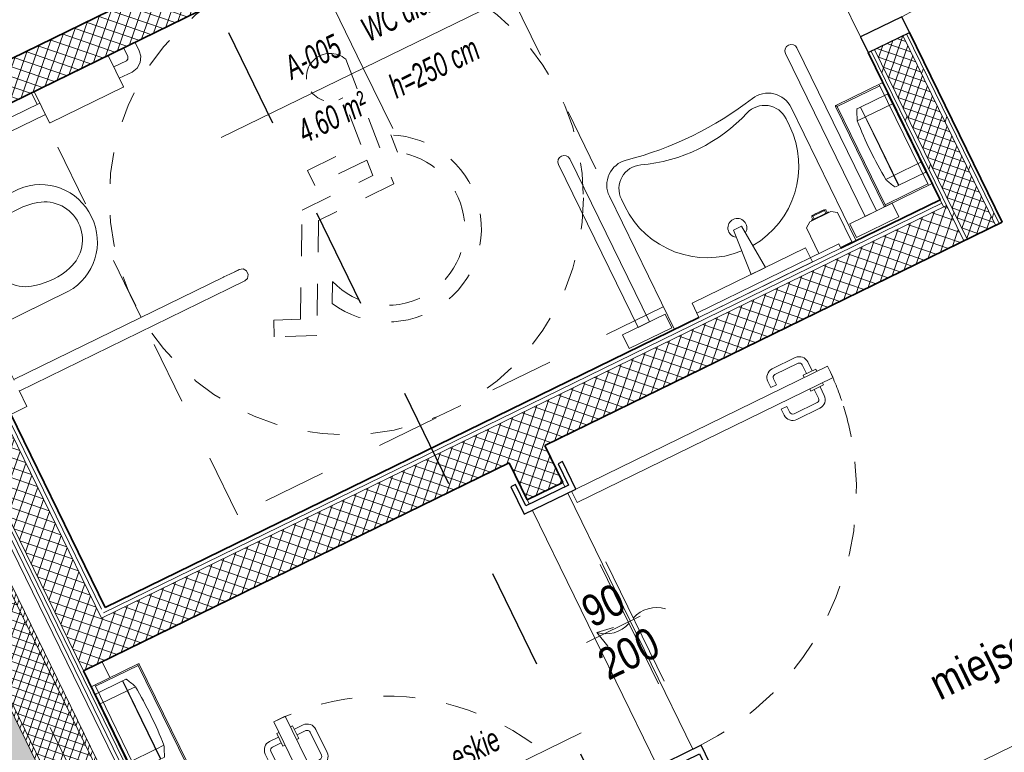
# Model space of a CAD drawing. Extents: x 6414462 to 20492237, y 5756825 to 17376351.
# Tile 31 of 127: x 6497754.65 to 6497757.77, y 5809732.75 to 5809735.06. Entities that reach past the tile are written whole.
import ezdxf

# ---------------------------------------------------------------- set-up
doc = ezdxf.new("R2010")
doc.units = 0
for name, pattern in [('__FK_przerywana', [0.32004, 0.16002, -0.16002]), ('bardzo krótka kreska', [0.4, 0.2, -0.2]), ('IMPORT-Short Dash', [0.4, 0.2, -0.2]), ('Kreska', [0.635, 0.3175, -0.3175]), ('Linia siatki', [2.2225, 1.27, -0.3175, 0.3175, -0.3175])]:
    doc.linetypes.add(name, pattern=pattern)
for name, color, linetype, lineweight in [('A-AREA-IDEN', 7, 'Continuous', 5), ('A-DETL-GENF', 7, 'Continuous', 5), ('A-DETL-MBND', 7, 'Continuous', 5), ('A-DETL-THIN', 7, 'Continuous', 5), ('A-DOOR', 7, 'Continuous', 5), ('A-DOOR-FRAM', 7, 'Continuous', 25), ('A-DOOR-HDLN', 7, 'Kreska', 5), ('A-DOOR-IDEN', 7, 'Continuous', 5), ('A-GENM', 7, 'Continuous', 5), ('A-WALL', 7, 'Continuous', 35), ('A-WALL-PATT', 7, 'Continuous', 35), ('G-ANNO-SYMB', 7, 'Continuous', 5), ('I-FURN', 7, 'Continuous', 5), ('I-FURN-IDEN', 7, 'Continuous', 5), ('P-SANR-FIXT', 7, 'Continuous', 5), ('P-SANR-FIXT-HDLN', 7, 'Kreska', 5), ('S-GRID', 7, 'Continuous', 5)]:
    doc.layers.add(name, color=color, linetype=linetype, lineweight=lineweight)
doc.layers.add('A-DETL', color=7, linetype='Continuous', lineweight=5, true_color=0x00a600)
doc.styles.add('Arial Narrow_1', font='txt', dxfattribs={"height": 1.5})
doc.styles.add('Arial_I_1', font='ariali.ttf', dxfattribs={"width": 0.65, "height": 7.5})
pattern_1 = [(71.0323616, (6497475.582077, 5808865.157373), (-0.01418553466, 0.00487551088), [])]
pattern_2 = [(71.0323616, (6497475.582077, 5808865.157373), (-0.0236425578, 0.0081258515), []), (161.0323616, (6497475.582077, 5808865.157373), (-0.0081258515, -0.0236425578), [])]
pattern_3 = [(71.032362, (6497475.58208, 5808865.15737), (-0.113484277, 0.039004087), [])]
pattern_4 = [(71.0323616, (6497475.582077, 5808865.157373), (-0.0283710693, 0.0097510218), []), (161.0323616, (6497475.582077, 5808865.157373), (-0.0097510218, -0.0283710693), [])]

# ---------------------------------------------------------------- blocks, each defined once
blk = doc.blocks.new('OHy Zestaw Umywalka przystosowana ___FK_04_0 - _64 x 55_-9280836-__-00_00 Przyziemie PB')
at = {"layer": 'P-SANR-FIXT', "color": 142, "true_color": 0x0080c0}
for p, q in [((-19.5, -54.39), (-19.5, -7.5)), ((44.5, -7.5), (44.5, -54.39)), ((10, -12.5), (15, -12.5)), ((10, -12.5), (11.05, -27.5)), ((13.95, -27.5), (15, -12.5)), ((13.95, -27.5), (11.05, -27.5)), ((-16.5, -49.41), (-16.5, -51.91)), ((41.5, -49.41), (41.5, -51.91))]:
    blk.add_line(p, q, dxfattribs=at)
for centre, radius, start, end in [((12.5, -49.41), 29, 93.8489, 180), ((12.5, -49.41), 29, 0, 86.1511), ((12.5, -27.63), 3, 124.7418, 270), ((12.5, -27.63), 3, 270, 55.2582), ((-8.96, -51.91), 7.54, 180, 291.1202), ((33.96, -51.91), 7.54, 248.8798, 0), ((-11.39, -54.39), 8.11, 180, 281.6426), ((12.5, -107.46), 52.01, 68.8798, 111.1202), ((36.39, -54.39), 8.11, 258.3574, 0), ((12.5, -170.32), 110.26, 78.3574, 101.6426)]:
    blk.add_arc(centre, radius, start, end, dxfattribs=at)
blk = doc.blocks.new('MEBLE lustro łazienka wtopione - MEBLE lustro łazienka wtopione-8946309-__-00_00 Przyziemie PB')
at = {"layer": 'I-FURN'}
for p, q in [((20, 0), (-30, 0)), ((-30, 0), (-30, -1.5)), ((-30, -1.5), (20, -1.5)), ((-20, -5), (-20, 0)), ((-20, 0), (20, 0)), ((20, 0), (20, -5)), ((20, -1.5), (20, 0)), ((20, -5), (-20, -5))]:
    blk.add_line(p, q, dxfattribs=at)
blk = doc.blocks.new('Mediclinics_Foam soap dispenser_DJF0032x - DJ0032-8255238-__-00_00 Przyziemie PB')
at = {"layer": 'A-GENM'}
for p, q in [((63687.75, 65833.68), (63687.75, 65834.64)), ((63692.86, 65834.64), (63687.75, 65834.64)), ((63688.15, 65834.91), (63692.45, 65834.91)), ((63688.23, 65833.68), (63688.23, 65834.64)), ((63688.97, 65834.99), (63690.3, 65834.99)), ((63688.97, 65834.91), (63688.97, 65834.99)), ((63691.64, 65834.99), (63690.3, 65834.99)), ((63691.64, 65834.91), (63691.64, 65834.99)), ((63692.37, 65834.64), (63692.37, 65833.68)), ((63692.86, 65833.68), (63692.86, 65834.64)), ((63684.8, 65832.26), (63686.59, 65833.51)), ((63684.8, 65832.26), (63684.8, 65823.19)), ((63686.59, 65833.51), (63694.02, 65833.51)), ((63687.29, 65833.59), (63687.54, 65833.68)), ((63688.04, 65833.58), (63687.29, 65833.59)), ((63687.29, 65833.51), (63687.29, 65833.59)), ((63687.54, 65833.68), (63690.3, 65833.68)), ((63688.04, 65833.58), (63692.56, 65833.58)), ((63693.07, 65833.68), (63690.3, 65833.68)), ((63693.32, 65833.59), (63692.56, 65833.58)), ((63693.32, 65833.59), (63693.07, 65833.68)), ((63693.32, 65833.51), (63693.32, 65833.59)), ((63694.02, 65833.51), (63695.8, 65832.26)), ((63695.8, 65832.26), (63695.8, 65821.94)), ((63695.8, 65821.94), (63691.8, 65821.94)), ((63691.8, 65821.69), (63695.8, 65821.69))]:
    blk.add_line(p, q, dxfattribs=at)
for centre, start, end in [((63688.15, 65834.47), 90.2541, 157.1598), ((63692.45, 65834.47), 22.8402, 89.7459)]:
    blk.add_arc(centre, 0.443, start, end, dxfattribs=at)
for centre, major_axis, ratio, start_param, end_param in [((63688.43, 65834.4), (-0.007, 0.505), 0.438242, 6.262186, 7.360585), ((63692.15, 65834.4), (0.043, 0.503), 0.470954, 5.236717, 6.335626), ((63700.59, 65831.89), (13.36, 0), 0.367595, 2.769734, 2.791289), ((63680.02, 65831.89), (13.36, 0), 0.367595, 0.350259, 0.371821)]:
    blk.add_ellipse(centre, major_axis=major_axis, ratio=ratio, start_param=start_param, end_param=end_param, dxfattribs=at)
blk = doc.blocks.new('OHy Oznacznie niepełnosprawnych ___FK_04_0 - OHy Oznacznie niepełnosprawnych ___FK_04_0-8768052-__-00_00 Przyziemie PB')
at = {"layer": 'P-SANR-FIXT', "color": 13, "linetype": 'bardzo krótka kreska', "true_color": 0xcb6b69}
blk.add_circle((0, 0), 75, dxfattribs=at)
at = {"layer": 'P-SANR-FIXT-HDLN', "color": 13, "true_color": 0xcb6b69}
for p, q in [((11.08, 2.63), (27.53, 34.99)), ((27.53, 34.99), (39.82, 29.51)), ((29.96, 28.14), (14.31, -2.63)), ((15.58, 21.93), (18.7, 28.07)), ((37.68, 24.7), (29.96, 28.14)), ((39.82, 29.51), (37.68, 24.7)), ((-19.05, -39.47), (-15.39, 2.63)), ((-15.39, 2.63), (11.08, 2.63)), ((-10.56, -2.63), (-11.02, -7.89)), ((14.31, -2.63), (-10.56, -2.63)), ((-21.39, -11.66), (-20.88, -5.85)), ((-11.02, -7.89), (7.26, -7.89)), ((7.26, -7.89), (7.26, -13.16)), ((-11.48, -13.16), (-12.85, -28.95)), ((7.26, -13.16), (-11.48, -13.16))]:
    blk.add_line(p, q, dxfattribs=at)
for centre, radius, start, end in [((-7.56, 14.48), 29.57, 27.3641, 242.1174), ((-7.56, 14.48), 24.3, 17.841, 236.7605), ((-12.12, -36.47), 7.56, 203.4068, 95.6026)]:
    blk.add_arc(centre, radius, start, end, dxfattribs=at)
blk = doc.blocks.new('Drz Drzwi pełne x1 ___FK_04_1 - Dd - W - łazienkowe - 101 x 207_5 _90 x 200_-8767902-__-00_00 Przyziemie PB')
at = {"layer": 'A-DETL-GENF'}
for p, q in [((-41.1, 40.25), (-37.1, 40.25)), ((-37.1, 40.25), (-37.1, 14.25)), ((-41.1, 14.25), (-37.1, 14.25)), ((-25.1, 7.25), (-30.05, 12.2))]:
    blk.add_line(p, q, dxfattribs=at)
blk.add_arc((-45.1, 7.25), 20, 360, 90, dxfattribs=at)
at = {"layer": 'A-DOOR'}
for p, q in [((-45.1, 97.45), (-41.1, 97.45)), ((-45.1, 97.45), (-45.1, 7.25)), ((-41.1, 97.45), (-41.1, 7.25)), ((-45.9, 93.7), (-45.1, 93.7)), ((-45.9, 89.2), (-45.9, 93.7)), ((-40.3, 93.7), (-41.1, 93.7)), ((-40.3, 89.2), (-40.3, 93.7)), ((-45.9, 92.45), (-49, 92.45)), ((-45.9, 90.45), (-49, 90.45)), ((-40.3, 92.45), (-37.2, 92.45)), ((-40.3, 90.45), (-37.2, 90.45)), ((-52, 81.31), (-52, 89.45)), ((-50, 81.31), (-50, 89.45)), ((-45.1, 89.2), (-45.9, 89.2)), ((-41.1, 89.2), (-40.3, 89.2)), ((-36.2, 81.31), (-36.2, 89.45)), ((-34.2, 81.31), (-34.2, 89.45)), ((-46.9, 80.31), (-49, 80.31)), ((-46.9, 78.31), (-49, 78.31)), ((-46.9, 78.31), (-46.9, 80.31)), ((-39.3, 78.31), (-39.3, 80.31)), ((-39.3, 80.31), (-37.2, 80.31)), ((-39.3, 78.31), (-37.2, 78.31)), ((-41.1, 7.25), (-45.1, 7.25)), ((-20.27, 7.25), (21.73, 7.25)), ((-20.27, 5.25), (21.73, 5.25)), ((-0.54, 0.27), (-1.4, -5.16)), ((3.96, -3.92), (-1.4, -5.16))]:
    blk.add_line(p, q, dxfattribs=at)
for centre, radius, start, end in [((-49, 89.45), 3, 90, 180), ((-49, 89.45), 1, 90, 180), ((-37.2, 89.45), 3, 360, 90), ((-37.2, 89.45), 1, 0, 90), ((-49, 81.31), 3, 180, 270), ((-49, 81.31), 1, 180, 270), ((-37.2, 81.31), 3, 270, 0), ((-37.2, 81.31), 1, 270, 0), ((8.57, 10.99), 9.79, 137.0478, 202.456), ((-8.57, 1.51), 9.79, 317.0478, 22.456)]:
    blk.add_arc(centre, radius, start, end, dxfattribs=at)
at = {"layer": 'A-DOOR-FRAM'}
for p, q in [((-45.1, 7.25), (-50.6, 7.25)), ((-50.6, 7.25), (-50.6, -7.25)), ((-45.1, -7.25), (-45.1, 7.25)), ((50.6, 7.25), (45.1, 7.25)), ((45.1, 7.25), (45.1, -7.25)), ((50.6, -7.25), (50.6, 7.25)), ((-50.6, -7.25), (-45.1, -7.25)), ((45.1, -7.25), (50.6, -7.25))]:
    blk.add_line(p, q, dxfattribs=at)
at = {"layer": 'A-DOOR-HDLN'}
blk.add_arc((-45.1, 7.25), 90.2, 360, 90, dxfattribs=at)
blk = doc.blocks.new('OHy Zestaw Ustęp przystosowany ___FK_04_0 - Ustęp-8768058-__-00_00 Przyziemie PB')
at = {"layer": 'P-SANR-FIXT', "color": 142, "true_color": 0x0080c0}
for p, q in [((-32.5, -13.16), (-32.5, -7.5)), ((-17.5, -7.5), (-17.5, -13.16)), ((-5.49, -7.5), (-5.49, -41)), ((30.49, -41), (30.49, -7.5)), ((-26.8, -13.16), (-32.5, -13.16)), ((-27, -13.16), (-27, -87.05)), ((-17.5, -13.16), (-23.2, -13.16)), ((-23, -87.05), (-23, -13.16)), ((-1.92, -15.45), (27.03, -15.45)), ((56, -20.5), (53, -20.5)), ((56.08, -19.5), (56, -19.5)), ((56, -19.5), (56, -25.5)), ((53, -24.5), (56, -24.5)), ((48, -25.5), (48, -59.02)), ((52, -59.02), (52, -25.5)), ((56, -25.5), (56.08, -25.5)), ((48, -85.02), (48, -89.5)), ((52, -89.5), (52, -85.02)), ((56.08, -89.5), (56, -89.5)), ((56, -89.5), (56, -95.5)), ((56, -90.5), (53, -90.5)), ((53, -94.5), (56, -94.5)), ((56, -95.5), (56.08, -95.5))]:
    blk.add_line(p, q, dxfattribs=at)
at = {"layer": 'P-SANR-FIXT', "color": 142, "true_color": 0x0080c0, "flags": 128}
for points in [[(53, -20.5), (51.02, -20.91), (49.37, -22.06), (48.3, -23.78), (48, -25.5)], [(52, -25.5), (52.39, -24.71), (53, -24.5)], [(-27, -87.05), (-27, -89.13), (-27, -90.9), (-27, -92.1), (-27, -92.55), (-27, -92.55)], [(-23, -92.55), (-23, -92.14), (-23, -90.98), (-23, -89.23), (-23, -87.16), (-23, -87.05)], [(48, -89.5), (48.41, -91.48), (49.56, -93.13), (51.28, -94.2), (53, -94.5)], [(53, -90.5), (52.21, -90.11), (52, -89.5)], [(-27, -92.55), (-27, -92.14), (-27, -90.98), (-27, -90.94)], [(-23, -92.55), (-23.4, -93.75), (-24.44, -94.47), (-25.7, -94.42), (-26.68, -93.63), (-27, -92.55)], [(-23, -90.94), (-23, -92.12), (-23, -92.55), (-23, -92.55)]]:
    blk.add_lwpolyline(points, dxfattribs=at)
at = {"layer": 'P-SANR-FIXT', "color": 142, "true_color": 0x0080c0}
for centre, radius in [((5.01, -17.3), 0.749), ((20.47, -17.32), 0.805)]:
    blk.add_circle(centre, radius, dxfattribs=at)
for centre, radius, start, end in [((-1.92, -19.03), 3.58, 90, 175.1527), ((27.03, -19.03), 3.58, 14.6907, 90), ((12.5, -34.76), 11.97, 15.9136, 167.4344), ((24.02, -38.09), 23.95, 165.6633, 195.9136), ((0.9, -38.06), 24.02, 344.0864, 15.9136), ((12.29, -40.06), 17.81, 183.0255, 270.6753), ((12.29, -40.06), 17.81, 183.0255, 270.6753), ((12.71, -40.06), 17.81, 269.3247, 356.9745), ((12.71, -40.06), 17.81, 269.3247, 356.9745), ((12.5, -41.37), 11.97, 195.9136, 344.0864)]:
    blk.add_arc(centre, radius, start, end, dxfattribs=at)
blk = doc.blocks.new('Sanitary_Bathroom-Accessories_Roca_8174060xx-Public-Wall-mounted-industrial - 02 - Matt-8263076-__-00_00 Przyziemie PB')
at = {"layer": 'A-DETL-GENF'}
for p, q in [((-13, -1.22), (-13, -12.26)), ((13, -12.26), (13, -1.22)), ((-13, -12.26), (-12.9, -12.36)), ((-12.9, -12.36), (12.9, -12.36)), ((12.9, -12.36), (13, -12.26))]:
    blk.add_line(p, q, dxfattribs=at)
blk = doc.blocks.new('Mediclinics_Steel paper towel CZ folds dispenser_DT2106x - DT2106C-9027484-__-00_00 Przyziemie PB')
at = {"layer": 'A-GENM'}
for p, q in [((63716.88, 65859.02), (63715.76, 65859.02)), ((63716.88, 65845.27), (63716.88, 65859.02)), ((63716.98, 65859.02), (63726.28, 65859.02)), ((63716.98, 65845.27), (63716.98, 65859.02)), ((63726.48, 65858.82), (63726.48, 65845.27)), ((63714.11, 65855.56), (63716.88, 65855.56)), ((63716.98, 65855.56), (63726.48, 65855.56)), ((63726.48, 65856.19), (63726.7, 65855.87)), ((63726.7, 65855.87), (63726.7, 65854.22)), ((63726.48, 65852.25), (63726.7, 65852.57)), ((63726.7, 65852.57), (63726.7, 65854.22)), ((63726.7, 65846.57), (63726.48, 65846.73)), ((63726.7, 65846.57), (63726.7, 65843.97)), ((63716.88, 65845.27), (63716.88, 65831.52)), ((63716.98, 65845.27), (63716.98, 65831.52)), ((63726.48, 65845.93), (63726.7, 65845.82)), ((63726.48, 65831.72), (63726.48, 65845.27)), ((63726.48, 65844.61), (63726.7, 65844.72)), ((63726.7, 65843.97), (63726.48, 65843.81)), ((63726.48, 65838.29), (63726.7, 65837.97)), ((63726.7, 65837.97), (63726.7, 65836.32)), ((63714.11, 65834.98), (63716.88, 65834.98)), ((63716.98, 65834.98), (63726.48, 65834.98)), ((63726.48, 65834.35), (63726.7, 65834.67)), ((63726.7, 65834.67), (63726.7, 65836.32)), ((63716.88, 65831.52), (63715.76, 65831.52)), ((63716.98, 65831.52), (63726.28, 65831.52))]:
    blk.add_line(p, q, dxfattribs=at)
for centre, radius, start, end in [((63767.28, 65833.54), 57.58, 153.8483, 157.1833), ((63715.76, 65858.82), 0.2, 90, 155.5862), ((63726.28, 65858.82), 0.2, 0, 90), ((63832.11, 65845.71), 118.41, 175.2281, 180.2113), ((63715.06, 65855.47), 0.949, 154.5793, 174.5274), ((63832.11, 65844.83), 118.41, 179.7887, 184.7719), ((63715.06, 65835.07), 0.949, 185.4726, 205.4207), ((63767.28, 65857), 57.58, 202.8167, 206.1517), ((63715.76, 65831.72), 0.2, 204.4138, 270), ((63726.28, 65831.72), 0.2, 270, 0)]:
    blk.add_arc(centre, radius, start, end, dxfattribs=at)
blk = doc.blocks.new('PRD_AR_WstBns_RodanWasteBin_RODX605_605S_607 - RODX605-8269103-__-00_00 Przyziemie PB')
at = {"layer": 'I-FURN'}
for p, q in [((63709.9, 65862.69), (63709.9, 65827.64)), ((63726.7, 65862.91), (63710.13, 65862.91)), ((63710.35, 65827.64), (63710.35, 65862.69)), ((63710.35, 65862.46), (63725.4, 65862.46)), ((63725.4, 65862.69), (63725.4, 65827.64)), ((63725.4, 65827.86), (63710.35, 65827.86)), ((63710.13, 65827.41), (63726.7, 65827.41))]:
    blk.add_line(p, q, dxfattribs=at)
for points, knots in [([(63709.97, 65862.85), (63709.95, 65862.83), (63709.93, 65862.81), (63709.92, 65862.77), (63709.91, 65862.73), (63709.9, 65862.71), (63709.9, 65862.69)], [0, 0, 0, 0, 0.333333, 0.5, 0.666667, 1, 1, 1, 1]), ([(63710.13, 65862.91), (63710.11, 65862.91), (63710.08, 65862.91), (63710.04, 65862.9), (63710.01, 65862.88), (63709.98, 65862.86), (63709.97, 65862.85)], [0, 0, 0, 0, 0.333333, 0.5, 0.666667, 1, 1, 1, 1]), ([(63726.48, 65862.69), (63726.5, 65862.71), (63726.53, 65862.74), (63726.56, 65862.77), (63726.59, 65862.8), (63726.6, 65862.81), (63726.62, 65862.83), (63726.63, 65862.84), (63726.65, 65862.86), (63726.66, 65862.87), (63726.67, 65862.88), (63726.69, 65862.9), (63726.7, 65862.91), (63726.7, 65862.91), (63726.7, 65862.91)], [0, 0, 0, 0, 0.166667, 0.25, 0.333333, 0.375, 0.416667, 0.5, 0.541667, 0.583333, 0.666667, 0.75, 0.833333, 1, 1, 1, 1]), ([(63709.9, 65827.64), (63709.9, 65827.62), (63709.91, 65827.59), (63709.92, 65827.55), (63709.93, 65827.52), (63709.95, 65827.49), (63709.97, 65827.48)], [0, 0, 0, 0, 0.333333, 0.5, 0.666667, 1, 1, 1, 1]), ([(63726.48, 65827.64), (63726.5, 65827.62), (63726.53, 65827.59), (63726.56, 65827.55), (63726.59, 65827.53), (63726.6, 65827.51), (63726.62, 65827.5), (63726.63, 65827.48), (63726.65, 65827.47), (63726.66, 65827.46), (63726.67, 65827.44), (63726.69, 65827.43), (63726.7, 65827.42), (63726.7, 65827.41), (63726.7, 65827.41)], [0, 0, 0, 0, 0.166667, 0.25, 0.333333, 0.375, 0.416667, 0.5, 0.541667, 0.583333, 0.666667, 0.75, 0.833333, 1, 1, 1, 1]), ([(63709.97, 65827.48), (63709.98, 65827.46), (63710.01, 65827.44), (63710.04, 65827.43), (63710.08, 65827.42), (63710.11, 65827.41), (63710.13, 65827.41)], [0, 0, 0, 0, 0.333333, 0.5, 0.666667, 1, 1, 1, 1])]:
    blk.add_open_spline(points, degree=3, knots=knots, dxfattribs=at)
for points in [[(63710.13, 65862.69), (63710.11, 65862.71), (63710.07, 65862.75), (63710.01, 65862.8), (63709.98, 65862.83), (63709.97, 65862.85)], [(63709.97, 65827.48), (63709.98, 65827.49), (63710.01, 65827.52), (63710.07, 65827.58), (63710.11, 65827.62), (63710.13, 65827.64)]]:
    blk.add_open_spline(points, degree=3, dxfattribs=at)
blk = doc.blocks.new('Drz Drzwi pełne x1 ___regulowane - Dd - W - łazienkowe - 97_6 x 203_7 _90 x 200_-9243504-__-00_00 Przyziemie PB')
at = {"layer": 'A-DOOR'}
for p, q in [((-45.1, 97.7), (-41.1, 97.7)), ((-45.1, 97.7), (-45.1, 9.1)), ((-41.1, 97.7), (-41.1, 7.5)), ((-45.9, 93.95), (-45.1, 93.95)), ((-45.9, 89.45), (-45.9, 93.95)), ((-40.3, 93.95), (-41.1, 93.95)), ((-40.3, 89.45), (-40.3, 93.95)), ((-45.9, 92.7), (-49, 92.7)), ((-45.9, 90.7), (-49, 90.7)), ((-40.3, 92.7), (-37.2, 92.7)), ((-40.3, 90.7), (-37.2, 90.7)), ((-52, 81.56), (-52, 89.7)), ((-50, 81.56), (-50, 89.7)), ((-45.1, 89.45), (-45.9, 89.45)), ((-41.1, 89.45), (-40.3, 89.45)), ((-36.2, 81.56), (-36.2, 89.7)), ((-34.2, 81.56), (-34.2, 89.7)), ((-46.9, 80.56), (-49, 80.56)), ((-46.9, 78.56), (-49, 78.56)), ((-46.9, 78.56), (-46.9, 80.56)), ((-39.3, 78.56), (-39.3, 80.56)), ((-39.3, 80.56), (-37.2, 80.56)), ((-39.3, 78.56), (-37.2, 78.56)), ((-41.1, 7.5), (-45.1, 7.5)), ((-20.27, 7.5), (21.73, 7.5)), ((-20.27, 5.5), (21.73, 5.5)), ((-0.54, 0.52), (-1.4, -4.91)), ((3.96, -3.67), (-1.4, -4.91))]:
    blk.add_line(p, q, dxfattribs=at)
at = {"layer": 'A-DOOR', "lineweight": 25}
for p, q in [((-45.1, 9.1), (-54.8, 9.1)), ((-54.8, 9.1), (-54.8, 7.5)), ((-54.8, 7.5), (-47.3, 7.5)), ((-47.3, 7.5), (-47.3, -7.5)), ((-45.1, -9.1), (-45.1, 9.1)), ((54.8, 9.1), (45.1, 9.1)), ((45.1, 9.1), (45.1, -9.1)), ((47.3, 7.5), (54.8, 7.5)), ((47.3, -7.5), (47.3, 7.5)), ((54.8, 7.5), (54.8, 9.1)), ((-47.3, -7.5), (-54.8, -7.5)), ((-54.8, -7.5), (-54.8, -9.1)), ((-54.8, -9.1), (-45.1, -9.1)), ((45.1, -9.1), (54.8, -9.1)), ((54.8, -7.5), (47.3, -7.5)), ((54.8, -9.1), (54.8, -7.5))]:
    blk.add_line(p, q, dxfattribs=at)
at = {"layer": 'A-DOOR'}
for centre, radius, start, end in [((-49, 89.7), 3, 90, 180), ((-49, 89.7), 1, 90, 180), ((-37.2, 89.7), 3, 360, 90), ((-37.2, 89.7), 1, 0, 90), ((-49, 81.56), 3, 180, 270), ((-49, 81.56), 1, 180, 270), ((-37.2, 81.56), 3, 270, 0), ((-37.2, 81.56), 1, 270, 0), ((8.57, 11.24), 9.79, 137.0478, 202.456), ((-8.57, 1.76), 9.79, 317.0478, 22.456)]:
    blk.add_arc(centre, radius, start, end, dxfattribs=at)
at = {"layer": 'A-DOOR-HDLN'}
for start, end in [(82.5, 90), (75, 82.5), (0, 75)]:
    blk.add_arc((-45.1, 7.5), 90.2, start, end, dxfattribs=at)
blk = doc.blocks.new('Drz Drzwi pełne x1 ___regulowane - Dd - W - łazienkowe - 87_6 x 203_7 _80 x 200_-9243152-__-00_00 Przyziemie PB')
at = {"layer": 'A-DOOR'}
for p, q in [((-40.1, 87.7), (-36.1, 87.7)), ((-40.1, 87.7), (-40.1, 9.1)), ((-36.1, 87.7), (-36.1, 7.5)), ((-40.9, 82.7), (-44, 82.7)), ((-40.9, 83.95), (-40.1, 83.95)), ((-40.9, 79.45), (-40.9, 83.95)), ((-35.3, 83.95), (-36.1, 83.95)), ((-35.3, 79.45), (-35.3, 83.95)), ((-35.3, 82.7), (-32.2, 82.7)), ((-47, 71.56), (-47, 79.7)), ((-45, 71.56), (-45, 79.7)), ((-40.9, 80.7), (-44, 80.7)), ((-40.1, 79.45), (-40.9, 79.45)), ((-36.1, 79.45), (-35.3, 79.45)), ((-35.3, 80.7), (-32.2, 80.7)), ((-31.2, 71.56), (-31.2, 79.7)), ((-29.2, 71.56), (-29.2, 79.7)), ((-41.9, 70.56), (-44, 70.56)), ((-41.9, 68.56), (-44, 68.56)), ((-41.9, 68.56), (-41.9, 70.56)), ((-34.3, 68.56), (-34.3, 70.56)), ((-34.3, 70.56), (-32.2, 70.56)), ((-34.3, 68.56), (-32.2, 68.56)), ((-36.1, 7.5), (-40.1, 7.5)), ((-20.27, 7.5), (21.73, 7.5)), ((-20.27, 5.5), (21.73, 5.5)), ((-0.54, 0.52), (-1.4, -4.91)), ((3.96, -3.67), (-1.4, -4.91))]:
    blk.add_line(p, q, dxfattribs=at)
at = {"layer": 'A-DOOR', "lineweight": 25}
for p, q in [((-40.1, 9.1), (-49.8, 9.1)), ((-49.8, 9.1), (-49.8, 7.5)), ((-49.8, 7.5), (-42.3, 7.5)), ((-42.3, 7.5), (-42.3, -7.5)), ((-40.1, -9.1), (-40.1, 9.1)), ((49.8, 9.1), (40.1, 9.1)), ((40.1, 9.1), (40.1, -9.1)), ((42.3, 7.5), (49.8, 7.5)), ((42.3, -7.5), (42.3, 7.5)), ((49.8, 7.5), (49.8, 9.1)), ((-42.3, -7.5), (-49.8, -7.5)), ((-49.8, -7.5), (-49.8, -9.1)), ((-49.8, -9.1), (-40.1, -9.1)), ((40.1, -9.1), (49.8, -9.1)), ((49.8, -7.5), (42.3, -7.5)), ((49.8, -9.1), (49.8, -7.5))]:
    blk.add_line(p, q, dxfattribs=at)
at = {"layer": 'A-DOOR'}
for centre, radius, start, end in [((-44, 79.7), 3, 90, 180), ((-32.2, 79.7), 3, 0, 90), ((-44, 79.7), 1, 90, 180), ((-32.2, 79.7), 1, 0, 90), ((-44, 71.56), 3, 180, 270), ((-44, 71.56), 1, 180, 270), ((-32.2, 71.56), 3, 270, 0), ((-32.2, 71.56), 1, 270, 0), ((8.57, 11.24), 9.79, 137.0478, 202.456), ((-8.57, 1.76), 9.79, 317.0478, 22.456)]:
    blk.add_arc(centre, radius, start, end, dxfattribs=at)
at = {"layer": 'A-DOOR-HDLN'}
blk.add_arc((-40.1, 7.5), 80.2, 360, 90, dxfattribs=at)
blk = doc.blocks.new('Mediclinics_Steel paper towel CZ folds dispenser_DT2106x - DT2106C-V11-__-00_00 Przyziemie PB')
at = {"layer": 'A-GENM'}
for p, q in [((63417.87, 65798.23), (63417.87, 65784.68)), ((63427.37, 65798.43), (63418.07, 65798.43)), ((63427.37, 65784.68), (63427.37, 65798.43)), ((63427.47, 65798.43), (63428.59, 65798.43)), ((63427.47, 65784.68), (63427.47, 65798.43)), ((63417.87, 65795.6), (63417.65, 65795.28)), ((63417.65, 65795.28), (63417.65, 65793.63)), ((63417.65, 65791.98), (63417.65, 65793.63)), ((63427.37, 65794.97), (63417.87, 65794.97)), ((63430.24, 65794.97), (63427.47, 65794.97)), ((63417.87, 65791.66), (63417.65, 65791.98)), ((63417.65, 65785.98), (63417.87, 65786.14)), ((63417.65, 65785.98), (63417.65, 65783.38)), ((63417.87, 65785.34), (63417.65, 65785.23)), ((63417.87, 65784.02), (63417.65, 65784.13)), ((63417.87, 65771.13), (63417.87, 65784.68)), ((63427.37, 65784.68), (63427.37, 65770.93)), ((63427.47, 65784.68), (63427.47, 65770.93)), ((63417.65, 65783.38), (63417.87, 65783.22)), ((63417.87, 65777.7), (63417.65, 65777.38)), ((63417.65, 65777.38), (63417.65, 65775.73)), ((63417.65, 65774.08), (63417.65, 65775.73)), ((63417.87, 65773.76), (63417.65, 65774.08)), ((63427.37, 65774.4), (63417.87, 65774.4)), ((63430.24, 65774.4), (63427.47, 65774.4)), ((63427.37, 65770.93), (63418.07, 65770.93)), ((63427.47, 65770.93), (63428.59, 65770.93))]:
    blk.add_line(p, q, dxfattribs=at)
for centre, radius, start, end in [((63418.07, 65798.23), 0.2, 90, 180), ((63428.59, 65798.23), 0.2, 24.4138, 90), ((63377.08, 65772.96), 57.58, 22.8167, 26.1517), ((63429.3, 65794.88), 0.949, 5.4726, 25.4207), ((63312.25, 65785.12), 118.41, 359.7887, 4.7719), ((63312.25, 65784.25), 118.41, 355.2281, 0.2113), ((63377.08, 65796.41), 57.58, 333.8483, 337.1833), ((63429.3, 65774.49), 0.949, 334.5793, 354.5274), ((63418.07, 65771.13), 0.2, 180, 270), ((63428.59, 65771.13), 0.2, 270, 335.5862)]:
    blk.add_arc(centre, radius, start, end, dxfattribs=at)
blk = doc.blocks.new('PRD_AR_WstBns_RodanWasteBin_RODX605_605S_607 - RODX605-V12-__-00_00 Przyziemie PB')
at = {"layer": 'I-FURN'}
for p, q in [((63434.23, 65801.14), (63417.65, 65801.14)), ((63418.95, 65765.86), (63418.95, 65800.91)), ((63418.95, 65800.69), (63434, 65800.69)), ((63434, 65800.91), (63434, 65765.86)), ((63434.45, 65765.86), (63434.45, 65800.91)), ((63417.65, 65765.64), (63434.23, 65765.64)), ((63434, 65766.09), (63418.95, 65766.09))]:
    blk.add_line(p, q, dxfattribs=at)
for points, knots in [([(63417.88, 65800.91), (63417.86, 65800.93), (63417.83, 65800.96), (63417.79, 65801), (63417.77, 65801.02), (63417.75, 65801.04), (63417.74, 65801.05), (63417.72, 65801.07), (63417.71, 65801.08), (63417.7, 65801.09), (63417.68, 65801.11), (63417.67, 65801.12), (63417.66, 65801.13), (63417.65, 65801.14), (63417.65, 65801.14)], [0, 0, 0, 0, 0.166667, 0.25, 0.333333, 0.375, 0.416667, 0.5, 0.541667, 0.583333, 0.666667, 0.75, 0.833333, 1, 1, 1, 1]), ([(63434.39, 65801.07), (63434.37, 65801.09), (63434.35, 65801.11), (63434.31, 65801.12), (63434.27, 65801.13), (63434.25, 65801.14), (63434.23, 65801.14)], [0, 0, 0, 0, 0.333333, 0.5, 0.666667, 1, 1, 1, 1]), ([(63434.45, 65800.91), (63434.45, 65800.93), (63434.45, 65800.96), (63434.44, 65801), (63434.42, 65801.03), (63434.4, 65801.06), (63434.39, 65801.07)], [0, 0, 0, 0, 0.333333, 0.5, 0.666667, 1, 1, 1, 1]), ([(63417.88, 65765.86), (63417.86, 65765.84), (63417.83, 65765.81), (63417.79, 65765.78), (63417.77, 65765.75), (63417.75, 65765.74), (63417.74, 65765.72), (63417.72, 65765.71), (63417.71, 65765.69), (63417.7, 65765.68), (63417.68, 65765.67), (63417.67, 65765.65), (63417.66, 65765.64), (63417.65, 65765.64), (63417.65, 65765.64)], [0, 0, 0, 0, 0.166667, 0.25, 0.333333, 0.375, 0.416667, 0.5, 0.541667, 0.583333, 0.666667, 0.75, 0.833333, 1, 1, 1, 1]), ([(63434.23, 65765.64), (63434.25, 65765.64), (63434.27, 65765.64), (63434.31, 65765.65), (63434.35, 65765.67), (63434.37, 65765.69), (63434.39, 65765.7)], [0, 0, 0, 0, 0.333333, 0.5, 0.666667, 1, 1, 1, 1]), ([(63434.39, 65765.7), (63434.4, 65765.72), (63434.42, 65765.74), (63434.44, 65765.78), (63434.45, 65765.82), (63434.45, 65765.84), (63434.45, 65765.86)], [0, 0, 0, 0, 0.333333, 0.5, 0.666667, 1, 1, 1, 1])]:
    blk.add_open_spline(points, degree=3, knots=knots, dxfattribs=at)
for points in [[(63434.39, 65801.07), (63434.37, 65801.06), (63434.34, 65801.03), (63434.29, 65800.97), (63434.25, 65800.93), (63434.23, 65800.91)], [(63434.23, 65765.86), (63434.25, 65765.84), (63434.29, 65765.8), (63434.34, 65765.75), (63434.37, 65765.72), (63434.39, 65765.7)]]:
    blk.add_open_spline(points, degree=3, dxfattribs=at)
blk = doc.blocks.new('METKA_POMIESZCZENIA PB NL Lubin - Rozbudowana - z ramką-8603349-__-00_00 Przyziemie PB')
at = {"layer": 'A-AREA-IDEN'}
for p, q in [((0, 0.425), (0, 0)), ((-1, 0), (1.3, 0)), ((0, 0), (0, -0.425))]:
    blk.add_line(p, q, dxfattribs=at)
blk = doc.blocks.new('ODr Oznaczenie drzwi ___FK_4_0 - pb-5810492-__-00_00 Przyziemie PB')
at = {"layer": 'A-DOOR-IDEN'}
blk.add_line((0, -0.1939), (0, 0.1834), dxfattribs=at)

msp = doc.modelspace()

# ---------------------------------------------------------------- hatches: boundary and pattern name
at = {"layer": 'A-WALL-PATT', "lineweight": 5}
h = msp.add_hatch(dxfattribs=at)
h.set_pattern_fill('FP_7', color=256, scale=0.01, angle=26.0324, style=0, pattern_type=2)
h.set_pattern_definition([(26.0323616, (6497475.582077, 5808865.157373), (0.01535980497, 0.02280471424), [0.01587, -0.03175]), (146.0323616, (6497475.582077, 5808865.157373), (-0.02742936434, 0.00189962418), [0.01587, -0.03175]), (86.0323616, (6497475.582077, 5808865.157373), (-0.01206955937, 0.02470433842), [0, -0.03175, 0.01587, 0])])
h.paths.add_polyline_path([(6497755.8014, 5809730.2644), (6497755.8805, 5809730.303), (6497752.315, 5809737.6028), (6497752.2252, 5809737.5589), (6497755.7906, 5809730.2591)])
h = msp.add_hatch(dxfattribs=at)
h.set_pattern_fill('FP_9', color=256, scale=0.01, angle=26.0324, style=0, pattern_type=2)
h.set_pattern_definition(pattern_2)
h.paths.add_polyline_path([(6497755.9264, 5809730.5063), (6497755.9552, 5809730.5203), (6497752.5104, 5809737.573), (6497752.3756, 5809737.5072), (6497755.8204, 5809730.4545)])
h = msp.add_hatch(dxfattribs=at)
h.set_pattern_fill('FP_8', color=256, scale=0.01, angle=26.0324, style=0, pattern_type=2)
h.set_pattern_definition(pattern_1)
h.paths.add_polyline_path([(6497755.8846, 5809730.3189), (6497755.8862, 5809730.3197), (6497752.3702, 5809737.5184), (6497752.3589, 5809737.5129), (6497755.875, 5809730.3142)])
h = msp.add_hatch(dxfattribs=at)
h.set_pattern_fill('FP_8', color=256, scale=0.01, angle=26.0324, style=0, pattern_type=2)
h.set_pattern_definition(pattern_1)
h.paths.add_polyline_path([(6497755.9497, 5809730.5315), (6497755.9609, 5809730.537), (6497752.5875, 5809737.4437), (6497752.5763, 5809737.4382), (6497755.9429, 5809730.5455)])
h = msp.add_hatch(dxfattribs=at)
h.set_pattern_fill('FP_10', color=256, scale=0.01, angle=26.0324, style=0, pattern_type=2)
h.set_pattern_definition(pattern_3)
h.paths.add_polyline_path([(6497757.7492, 5809734.4189), (6497757.456, 5809735.0191), (6497757.4448, 5809735.0137), (6497757.7379, 5809734.4134)])
h.paths.add_polyline_path([(6497757.0006, 5809735.923), (6497757.0119, 5809735.9285), (6497756.4004, 5809737.1804), (6497756.3892, 5809737.1749), (6497756.4429, 5809737.0648)])
h = msp.add_hatch(dxfattribs=at)
h.set_pattern_fill('FP_9', color=256, scale=0.01, angle=26.0324, style=0, pattern_type=2)
h.set_pattern_definition(pattern_2)
h.paths.add_polyline_path([(6497757.6481, 5809734.3695), (6497757.7379, 5809734.4134), (6497757.4448, 5809735.0137), (6497757.3549, 5809734.9698), (6497757.6027, 5809734.4624)])
h.paths.add_polyline_path([(6497756.9108, 5809735.8791), (6497757.0006, 5809735.923), (6497756.433, 5809737.085), (6497756.3432, 5809737.0412), (6497756.8951, 5809735.9112)])
h = msp.add_hatch(dxfattribs=at)
h.set_pattern_fill('FP_10', color=256, scale=0.01, angle=26.0324, style=0, pattern_type=2)
h.set_pattern_definition(pattern_3)
h.paths.add_polyline_path([(6497757.6481, 5809734.3695), (6497757.3549, 5809734.9698), (6497757.3437, 5809734.9643), (6497757.6369, 5809734.3641)])
h.paths.add_polyline_path([(6497756.9021, 5809735.8749), (6497756.9108, 5809735.8791), (6497756.3487, 5809737.0299), (6497756.3374, 5809737.0244), (6497756.8995, 5809735.8736)])
h = msp.add_hatch(dxfattribs=at)
h.set_pattern_fill('FP_11', color=256, scale=0.01, angle=26.0324, style=0, pattern_type=2)
h.set_pattern_definition(pattern_4)
h.paths.add_polyline_path([(6497754.9417, 5809734.9572), (6497756.8838, 5809735.9058), (6497756.829, 5809736.0181), (6497754.1554, 5809734.7122), (6497754.2102, 5809734.5999), (6497754.835, 5809734.9051)])
h.paths.add_polyline_path([(6497754.0889, 5809734.5406), (6497754.0979, 5809734.545), (6497754.043, 5809734.6573), (6497754.0228, 5809734.6475), (6497754.0777, 5809734.5351), (6497754.0879, 5809734.5401)])
h = msp.add_hatch(dxfattribs=at)
h.set_pattern_fill('FP_11', color=256, scale=0.01, angle=26.0324, style=0, pattern_type=2)
h.set_pattern_definition(pattern_4)
h.paths.add_polyline_path([(6497754.797, 5809733.1161), (6497754.9084, 5809733.1705), (6497754.1554, 5809734.7122), (6497754.043, 5809734.6573), (6497754.7961, 5809733.1156)])
h = msp.add_hatch(dxfattribs=at)
h.set_pattern_fill('FP_11', color=256, scale=0.01, angle=26.0324, style=0, pattern_type=2)
h.set_pattern_definition(pattern_4)
h.paths.add_polyline_path([(6497754.8509, 5809733.0033), (6497757.6369, 5809734.3641), (6497757.582, 5809734.4764), (6497754.7961, 5809733.1156), (6497754.8056, 5809733.0962)])
h = msp.add_hatch(dxfattribs=at)
h.set_pattern_fill('FP_11', color=256, scale=0.01, angle=26.0324, style=0, pattern_type=2)
h.set_pattern_definition(pattern_4)
h.paths.add_polyline_path([(6497757.3686, 5809731.2941), (6497757.47, 5809731.3437), (6497757.4689, 5809731.3459), (6497757.3566, 5809731.2911), (6497757.3577, 5809731.2888)])
h.paths.add_polyline_path([(6497757.3312, 5809731.4178), (6497757.4141, 5809731.4582), (6497756.7965, 5809732.7227), (6497756.6841, 5809732.6678), (6497757.3017, 5809731.4034)])
h.paths.add_polyline_path([(6497756.2558, 5809733.5448), (6497756.3681, 5809733.5997), (6497756.3111, 5809733.7165), (6497756.1987, 5809733.6616), (6497756.2034, 5809733.652)])

# ---------------------------------------------------------------- linework, layer by layer
at = {"layer": 'A-DETL', "linetype": 'IMPORT-Short Dash'}
for p, q in [((6497756.0343, 5809735.4908, 0.1), (6497756.5157, 5809734.5052, 0.1)), ((6497754.7043, 5809734.7958, 0.1), (6497754.6865, 5809734.8325, 0.1)), ((6497755.0335, 5809734.1219, 0.1), (6497754.7219, 5809734.7599, 0.1)), ((6497756.6863, 5809734.1558, 0.1), (6497755.3385, 5809733.4974, 0.1)), ((6497755.3385, 5809733.4974, 0.1), (6497755.0511, 5809734.086, 0.1))]:
    msp.add_line(p, q, dxfattribs=at)
at = {"layer": 'A-DETL-MBND', "linetype": '__FK_przerywana'}
msp.add_line((6497754.9346, 5809732.9824, 0.1), (6497754.9102, 5809733.0323, 0.1), dxfattribs=at)
at = {"layer": 'A-DETL-THIN'}
for p, q in [((6497757.325, 5809734.4416, 0.1), (6497757.0733, 5809734.9569, 0.1)), ((6497757.1093, 5809734.9744, 0.1), (6497757.361, 5809734.4592, 0.1)), ((6497756.3904, 5809734.6233, 0.1), (6497756.6421, 5809734.1081, 0.1)), ((6497756.6062, 5809734.0905, 0.1), (6497756.3545, 5809734.6058, 0.1)), ((6497757.2762, 5809734.4178, 0.1), (6497757.411, 5809734.4836, 0.1)), ((6497757.361, 5809734.4592, 0.1), (6497757.325, 5809734.4416, 0.1)), ((6497757.411, 5809734.4836, 0.1), (6497757.432, 5809734.4406, 0.1)), ((6497757.432, 5809734.4406, 0.1), (6497757.2972, 5809734.3748, 0.1)), ((6497757.2972, 5809734.3748, 0.1), (6497757.2762, 5809734.4178, 0.1)), ((6497756.5574, 5809734.0667, 0.1), (6497756.6922, 5809734.1325, 0.1)), ((6497756.6922, 5809734.1325, 0.1), (6497756.7131, 5809734.0895, 0.1)), ((6497756.7131, 5809734.0895, 0.1), (6497756.5784, 5809734.0237, 0.1)), ((6497756.6421, 5809734.1081, 0.1), (6497756.6062, 5809734.0905, 0.1)), ((6497756.5784, 5809734.0237, 0.1), (6497756.5574, 5809734.0667, 0.1))]:
    msp.add_line(p, q, dxfattribs=at)
for centre in [(6497757.0913, 5809734.9657, 0.1), (6497756.3725, 5809734.6146, 0.1)]:
    msp.add_arc(centre, 0.02, 26.0324, 206.0324, dxfattribs=at)
at = {"layer": 'A-WALL', "lineweight": 5}
for p, q in [((6497755.8805, 5809730.303, 0.1), (6497752.3589, 5809737.5129, 0.1)), ((6497755.8862, 5809730.3197, 0.1), (6497752.3756, 5809737.5072, 0.1)), ((6497752.5763, 5809737.4382, 0.1), (6497755.9552, 5809730.5203, 0.1)), ((6497752.593, 5809737.4325, 0.1), (6497755.9609, 5809730.537, 0.1)), ((6497757.3106, 5809735.0093, 0.1), (6497756.9147, 5809735.8198, 0.1)), ((6497753.52, 5809735.6483, 0.1), (6497755.9839, 5809730.6039, 0.1)), ((6497753.5313, 5809735.6538, 0.1), (6497755.9337, 5809730.7352, 0.1)), ((6497757.7379, 5809734.4134, 0.1), (6497757.4448, 5809735.0137, 0.1)), ((6497757.7492, 5809734.4189, 0.1), (6497757.456, 5809735.0191, 0.1)), ((6497757.3437, 5809734.9643, 0.1), (6497757.6369, 5809734.3641, 0.1)), ((6497757.6481, 5809734.3695, 0.1), (6497757.3549, 5809734.9698, 0.1)), ((6497754.9084, 5809733.1705, 0.1), (6497754.1554, 5809734.7122, 0.1)), ((6497754.2215, 5809734.6054, 0.1), (6497754.9086, 5809733.1984, 0.1)), ((6497754.0889, 5809734.5406, 0.1), (6497755.3788, 5809731.8998, 0.1)), ((6497754.8509, 5809733.0033, 0.1), (6497754.0979, 5809734.545, 0.1)), ((6497757.573, 5809734.472, 0.1), (6497757.562, 5809734.4944, 0.1)), ((6497757.582, 5809734.4764, 0.1), (6497754.9084, 5809733.1705, 0.1)), ((6497757.5675, 5809734.4832, 0.1), (6497754.9141, 5809733.1872, 0.1)), ((6497756.3681, 5809733.5997, 0.1), (6497756.3747, 5809733.5862, 0.1)), ((6497756.3843, 5809733.5664, 0.1), (6497756.7802, 5809732.7559, 0.1)), ((6497756.2624, 5809733.5313, 0.1), (6497756.2558, 5809733.5448, 0.1)), ((6497756.6679, 5809732.7011, 0.1), (6497756.272, 5809733.5116, 0.1))]:
    msp.add_line(p, q, dxfattribs=at)
at = {"layer": 'A-WALL'}
for p, q in [((6497756.82, 5809736.0137, 0.1), (6497754.043, 5809734.6573, 0.1)), ((6497754.2327, 5809734.6108, 0.1), (6497756.8749, 5809735.9014, 0.1)), ((6497757.7582, 5809734.4233, 0.1), (6497757.465, 5809735.0235, 0.1)), ((6497757.3347, 5809734.9599, 0.1), (6497757.562, 5809734.4944, 0.1)), ((6497754.9199, 5809733.2039, 0.1), (6497754.2327, 5809734.6108, 0.1)), ((6497757.562, 5809734.4944, 0.1), (6497757.2485, 5809734.3413, 0.1)), ((6497756.3111, 5809733.7165, 0.1), (6497757.7582, 5809734.4233, 0.1)), ((6497756.7992, 5809734.1218, 0.1), (6497754.9199, 5809733.2039, 0.1)), ((6497756.3681, 5809733.5997, 0.1), (6497756.3111, 5809733.7165, 0.1)), ((6497754.8509, 5809733.0033, 0.1), (6497756.1987, 5809733.6616, 0.1)), ((6497756.1987, 5809733.6616, 0.1), (6497756.2558, 5809733.5448, 0.1)), ((6497756.2558, 5809733.5448, 0.1), (6497756.3681, 5809733.5997, 0.1)), ((6497755.0926, 5809732.5085, 0.1), (6497754.8509, 5809733.0033, 0.1))]:
    msp.add_line(p, q, dxfattribs=at)
at = {"layer": 'G-ANNO-SYMB', "linetype": 'Kreska', "lineweight": 25}
msp.add_line((6497757.6797, 5809730.1722, 0.1), (6497753.4016, 5809738.9309, 0.1), dxfattribs=at)
at = {"layer": 'S-GRID', "linetype": 'Linia siatki'}
for p, q in [((6497751.8198, 5809738.816, 0.1), (6497756.705, 5809728.8143, 0.1)), ((6497753.6651, 5809730.7503, 0.1), (6497766.5124, 5809737.0253, 0.1))]:
    msp.add_line(p, q, dxfattribs=at)

# ---------------------------------------------------------------- block references
at = {"layer": 'A-AREA-IDEN', "xscale": 0.4999999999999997, "yscale": 0.4999999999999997, "zscale": 0.4999999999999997, "rotation": 26.03236155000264}
for p in [(6497755.7366, 5809734.9103, 0.1), (6497755.842, 5809732.5222, 0.1)]:
    msp.add_blockref('METKA_POMIESZCZENIA PB NL Lubin - Rozbudowana - z ramką-8603349-__-00_00 Przyziemie PB', p, dxfattribs=at)
at = {"layer": 'A-DOOR', "xscale": 0.01, "yscale": 0.01, "zscale": 0.01}
for name, p, rotation in [('Drz Drzwi pełne x1 ___FK_04_1 - Dd - W - łazienkowe - 101 x 207_5 _90 x 200_-8767902-__-00_00 Przyziemie PB', (6497757.1778, 5809735.4464, 0.1), 296.0323615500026), ('Drz Drzwi pełne x1 ___regulowane - Dd - W - łazienkowe - 97_6 x 203_7 _90 x 200_-9243504-__-00_00 Przyziemie PB', (6497756.5261, 5809733.1338, 0.1), 296.0323615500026), ('Drz Drzwi pełne x1 ___regulowane - Dd - W - łazienkowe - 87_6 x 203_7 _80 x 200_-9243152-__-00_00 Przyziemie PB', (6497756.1987, 5809732.2307, 0.1), 26.03236155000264)]:
    msp.add_blockref(name, p, dxfattribs=dict(at, rotation=rotation))
at = {"layer": 'A-DOOR-IDEN', "xscale": 0.4999999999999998, "yscale": 0.4999999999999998, "zscale": 0.4999999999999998, "rotation": 116.0323615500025}
msp.add_blockref('ODr Oznaczenie drzwi ___FK_4_0 - pb-5810492-__-00_00 Przyziemie PB', (6497756.5261, 5809733.1338, 0.1), dxfattribs=at)
at = {"layer": 'A-GENM', "xscale": 0.01, "yscale": 0.01, "zscale": 0.01, "rotation": 26.03236155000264}
for name in ['Mediclinics_Steel paper towel CZ folds dispenser_DT2106x - DT2106C-9027484-__-00_00 Przyziemie PB', 'Mediclinics_Foam soap dispenser_DJF0032x - DJ0032-8255238-__-00_00 Przyziemie PB', 'Mediclinics_Steel paper towel CZ folds dispenser_DT2106x - DT2106C-V11-__-00_00 Przyziemie PB']:
    msp.add_blockref(name, (6497473.8255, 5808863.3732, 0.1), dxfattribs=at)
at = {"layer": 'I-FURN', "xscale": 0.01, "yscale": 0.01, "zscale": 0.01}
for name, p, rotation in [('Sanitary_Bathroom-Accessories_Roca_8174060xx-Public-Wall-mounted-industrial - 02 - Matt-8263076-__-00_00 Przyziemie PB', (6497754.807, 5809734.905, 0.1), 26.03236155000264), ('PRD_AR_WstBns_RodanWasteBin_RODX605_605S_607 - RODX605-8269103-__-00_00 Przyziemie PB', (6497473.8255, 5808863.3732, 0.1), 26.03236155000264), ('MEBLE lustro łazienka wtopione - MEBLE lustro łazienka wtopione-8946309-__-00_00 Przyziemie PB', (6497756.9789, 5809734.2096, 0.1), 206.0323615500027), ('PRD_AR_WstBns_RodanWasteBin_RODX605_605S_607 - RODX605-V12-__-00_00 Przyziemie PB', (6497473.8255, 5808863.3732, 0.1), 26.03236155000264)]:
    msp.add_blockref(name, p, dxfattribs=dict(at, rotation=rotation))
at = {"layer": 'P-SANR-FIXT', "xscale": 0.01, "yscale": 0.01, "zscale": 0.01}
for name, p, rotation in [('OHy Oznacznie niepełnosprawnych ___FK_04_0 - OHy Oznacznie niepełnosprawnych ___FK_04_0-8768052-__-00_00 Przyziemie PB', (6497755.6833, 5809734.5005, 0.1), 206.0323615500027), ('OHy Zestaw Ustęp przystosowany ___FK_04_0 - Ustęp-8768058-__-00_00 Przyziemie PB', (6497754.4114, 5809734.074, 0.1), 116.0323615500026), ('OHy Zestaw Umywalka przystosowana ___FK_04_0 - _64 x 55_-9280836-__-00_00 Przyziemie PB', (6497757.1542, 5809734.2118, 0.1), 206.0323615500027)]:
    msp.add_blockref(name, p, dxfattribs=dict(at, rotation=rotation))

# ---------------------------------------------------------------- texts
at = {"layer": 'A-AREA-IDEN', "char_height": 0.075, "attachment_point": 1, "rotation": 26.0324, "style": 'Arial_I_1'}
for s, insert, width in [('WC dla os. niepe', (6497755.7215, 5809735.0599, 0.1), 0.640949), ('A-005', (6497755.4786, 5809734.9412, 0.1), 0.224072), ('h=250 cm', (6497755.8091, 5809734.8806, 0.1), 0.372584), ('4.60 m²', (6497755.5198, 5809734.7392, 0.1), 0.286603), ('ęskie', (6497756.0027, 5809732.7577, 0.1), 0.195411)]:
    msp.add_mtext(s, dxfattribs=dict(at, insert=insert, width=width))
at = {"layer": 'A-DOOR-IDEN', "char_height": 0.1, "attachment_point": 1, "rotation": 26.0324, "style": 'Arial Narrow_1'}
for s, insert, width in [('90', (6497756.4168, 5809733.2285, 0.1), 0.12827), ('200', (6497756.4685, 5809733.0623, 0.1), 0.192405)]:
    msp.add_mtext(s, dxfattribs=dict(at, insert=insert, width=width))
at = {"layer": 'I-FURN-IDEN', "insert": (6497757.5172, 5809732.9992, 0.1), "char_height": 0.1, "width": 1.03578, "attachment_point": 1, "rotation": 26.0324, "style": 'Arial Narrow_1'}
msp.add_mtext('miejsce odpoczynku', dxfattribs=at)

doc.saveas('drawing.dxf')
